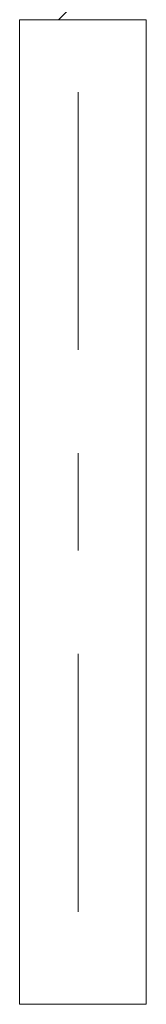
# Model space of a CAD drawing. Header units: metres. Extents: x -3.6 to 84.5, y -11 to 16.8.
# Tile 37 of 256: x 7.67 to 7.8, y 0.845 to 1.855. Entities that reach past the tile are written whole.
import ezdxf

# ---------------------------------------------------------------- set-up
doc = ezdxf.new("R2010")
doc.units = ezdxf.units.M
doc.header["$MEASUREMENT"] = 0
doc.linetypes.add('Strichlinie doppelt', pattern=[0.546806, 0.264583, -0.105833, 0.070556, -0.105833])
doc.layers.add('451 - Universal.Achsen Raster', color=7, linetype='Continuous')
doc.layers.add('605 - Struktur.Wand Innen', color=7, linetype='Continuous')

msp = doc.modelspace()

# ---------------------------------------------------------------- hatches: boundary and pattern name
at = {"layer": '605 - Struktur.Wand Innen', "linetype": 'Continuous', "lineweight": 0, "true_color": 0x000000}
h = msp.add_hatch(dxfattribs=at)
h.set_pattern_fill('MW_Ziegel_0001', color=18, style=0, pattern_type=2)
h.set_pattern_definition([(45, (0, 0), (-0.0636396, 0.0636396), [])])
h.paths.add_polyline_path([(7.8, 5.2), (7.67, 5.2), (7.67, 1.855), (7.8, 1.855)])

# ---------------------------------------------------------------- linework, layer by layer
at = {"layer": '451 - Universal.Achsen Raster', "color": 160, "linetype": 'Strichlinie doppelt', "lineweight": 9, "true_color": 0x3232ff}
msp.add_line((7.73, -10.585), (7.73, 16.355), dxfattribs=at)
at = {"layer": '605 - Struktur.Wand Innen', "color": 7, "linetype": 'Continuous', "lineweight": 18}
for p, q in [((7.8, 1.855), (7.67, 1.855)), ((7.8, 0.845), (7.67, 0.845))]:
    msp.add_line(p, q, dxfattribs=at)
at = {"layer": '605 - Struktur.Wand Innen', "color": 7, "linetype": 'Continuous', "lineweight": 13}
for p, q in [((7.67, 1.855), (7.67, 0.845)), ((7.8, 0.845), (7.8, 1.855))]:
    msp.add_line(p, q, dxfattribs=at)

doc.saveas('drawing.dxf')
